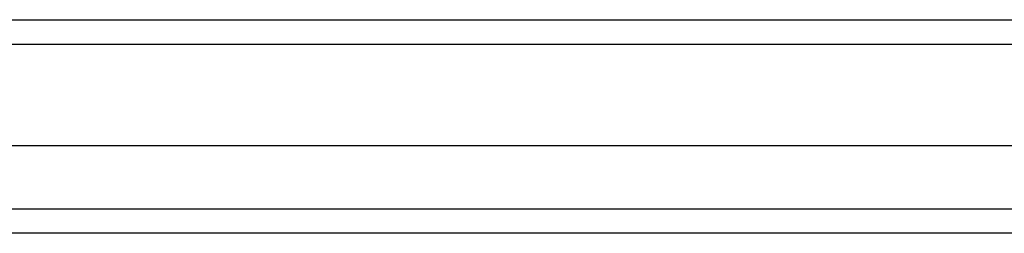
# Model space of a CAD drawing. Header units: inches. Extents: x 48.1 to 120.1, y 31.5 to 55.7.
# Tile 11 of 85: x 52.3 to 56.3, y 53.7 to 54.6. Entities that reach past the tile are written whole.
import ezdxf

# ---------------------------------------------------------------- set-up
doc = ezdxf.new("R2010")
doc.units = ezdxf.units.IN
doc.header["$MEASUREMENT"] = 0
doc.layers.add('Visible Edges(ANSI)', color=7, linetype='Continuous', lineweight=25)
doc.layers.add('Visible Tangent Edges(ANSI)', color=7, linetype='Continuous', lineweight=25)

msp = doc.modelspace()

# ---------------------------------------------------------------- linework, layer by layer
at = {"layer": 'Visible Edges(ANSI)'}
for p, q in [((48.1528, 54.601), (119.1877, 54.601)), ((119.3452, 54.0892), (48.7625, 54.0892)), ((119.1567, 53.7349), (48.951, 53.7349))]:
    msp.add_line(p, q, dxfattribs=at)
at = {"layer": 'Visible Tangent Edges(ANSI)'}
for p, q in [((48.1528, 54.502), (119.9548, 54.502)), ((48.821, 53.8339), (119.2867, 53.8339))]:
    msp.add_line(p, q, dxfattribs=at)

doc.saveas('drawing.dxf')
